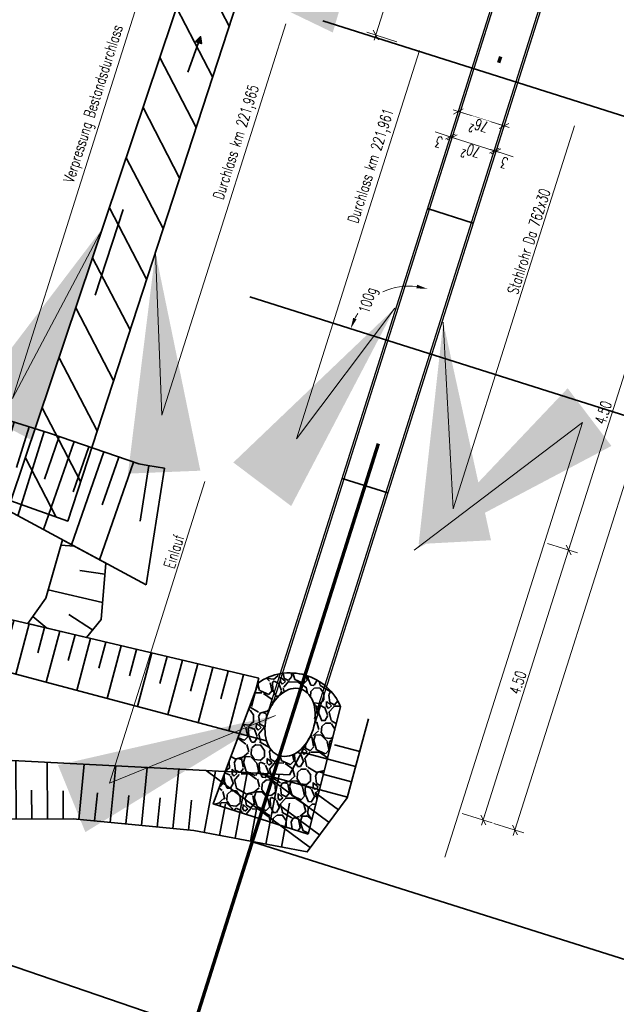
# Model space of a CAD drawing. Header units: metres. Extents: x -11 to 3521450, y 0 to 5943726.
# Tile 75 of 97: x 3521268 to 3521277, y 5943373 to 5943388. Entities that reach past the tile are written whole.
import ezdxf

# ---------------------------------------------------------------- set-up
doc = ezdxf.new("R2010")
doc.units = ezdxf.units.M
doc.header["$PDMODE"] = 35
doc.header["$PDSIZE"] = 0.1
for name, pattern in [('AUSGEZOGEN', [2, 1, 1]), ('JIS_02_0.7', [1.35, 0.75, -0.6]), ('Strichpunkt', [25.4, 12.7, -6.35, 0, -6.35])]:
    doc.linetypes.add(name, pattern=pattern)
doc.layers.add('IBJ_DB-Grenze', color=3, linetype='Continuous', true_color=0x00ff00)
doc.layers.add('IBJ_Rückbau', color=40, linetype='Continuous', true_color=0xffbf00)
for name, color, linetype in [('IBJ_Entwässerung', 170, 'Continuous'), ('IBJ_Sonstiges', 10, 'Continuous'), ('T__SCHN', 1, 'Continuous'), ('T__VERM', 3, 'Continuous')]:
    doc.layers.add(name, color=color, linetype=linetype)
doc.layers.add('IBJ_Hilfslinien', color=210, linetype='Continuous', plot=False)
doc.layers.add('T__ACHS', color=10, linetype='Strichpunkt', lineweight=25)
doc.styles.get("Standard").update_dxf_attribs({"font": 'simplex.shx', "width": 0.7})
doc.dimstyles.new('SOFI35$0', dxfattribs={"dimtxt": 3.5, "dimasz": 0.35, "dimexe": 0.18, "dimexo": 0.0625, "dimgap": 0.945, "dimtad": 1, "dimdec": 3, "dimrnd": 0.001, "dimzin": 0, "dimdsep": 46, "dimtxsty": 'Standard', "dimblk1": 'SOF_BEMSTR1', "dimblk2": 'SOF_BEMSTR2', "dimsah": 1, "dimcen": 3.5, "dimse1": 1, "dimse2": 1, "dimclrd": 1, "dimclre": 1, "dimclrt": 2, "dimadec": 0, "dimazin": 0, "dimtfac": 1, "dimtdec": 3, "dimtmove": 0, "dimatfit": 3, "dimfxl": 1, "dimtolj": 1, "dimtzin": 0, "dimlwd": 0, "dimlwe": 0, "dimarcsym": 0})
doc.dimstyles.new('SOFI35$2', dxfattribs={"dimtxt": 3.5, "dimasz": 3.5, "dimexe": 0.18, "dimexo": 0.0625, "dimgap": 0.945, "dimtad": 1, "dimtih": 1, "dimtoh": 1, "dimdec": 3, "dimrnd": 0.001, "dimzin": 0, "dimdsep": 46, "dimtxsty": 'Standard', "dimblk1": 'SOF_BEMSTR1', "dimblk2": 'SOF_BEMSTR2', "dimcen": 3.5, "dimse1": 1, "dimse2": 1, "dimclrd": 1, "dimclre": 1, "dimclrt": 2, "dimadec": 0, "dimazin": 0, "dimtfac": 1, "dimtdec": 3, "dimtofl": 0, "dimtmove": 0, "dimatfit": 0, "dimfxl": 1, "dimtolj": 1, "dimtzin": 0, "dimlwd": 0, "dimlwe": 0, "dimarcsym": 0})
doc.dimstyles.new('SOFI35$7', dxfattribs={"dimscale": 0, "dimtxt": 3.5, "dimasz": 3.5, "dimexe": 0.18, "dimexo": 0.0625, "dimgap": 0.945, "dimtad": 1, "dimdec": 3, "dimrnd": 0.001, "dimzin": 0, "dimdsep": 46, "dimtxsty": 'Standard', "dimblk1": 'SOF_BEMSTR1', "dimblk2": 'SOF_BEMSTR2', "dimcen": 3.5, "dimse1": 1, "dimse2": 1, "dimclrd": 1, "dimclre": 1, "dimclrt": 2, "dimadec": 0, "dimazin": 0, "dimtfac": 1, "dimtdec": 3, "dimtmove": 0, "dimatfit": 0, "dimfxl": 1, "dimtolj": 1, "dimtzin": 0, "dimlwd": 0, "dimlwe": 0, "dimarcsym": 0})

# ---------------------------------------------------------------- blocks, each defined once
blk = doc.blocks.new('SOF_BEMSTR1')
at = {"color": 0, "linetype": 'ByBlock', "lineweight": -2}
for p, q in [((0, 20), (0, -8.5)), ((3.535, 3.535), (-3.535, -3.535)), ((-5, 0), (5, 0))]:
    blk.add_line(p, q, dxfattribs=at)
blk = doc.blocks.new('SOF_BEMSTR2')
at = {"color": 0, "linetype": 'ByBlock', "lineweight": -2}
for p, q in [((0, -20), (0, 8.5)), ((3.535, 3.535), (-3.535, -3.535)), ((-5, 0), (5, 0))]:
    blk.add_line(p, q, dxfattribs=at)
blk = doc.blocks.new('*D109')
at = {"layer": 'Defpoints', "color": 0, "linetype": 'AUSGEZOGEN', "lineweight": 35, "transparency": 16777216}
for p in [(3521274.476059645, 5943384.183953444), (3521273.945690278, 5943384.120160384), (3521272.865103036, 5943383.579207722), (3521274.154198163, 5943383.171164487)]:
    blk.add_point(p, dxfattribs=at)
at = {"layer": 'T__VERM', "color": 1, "linetype": 'AUSGEZOGEN', "lineweight": 0, "transparency": 16777216}
for start, end in [(82.70339422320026, 115.3376506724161), (146.4765776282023, 152.1021131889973)]:
    blk.add_arc((3521274.154198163, 5943383.171164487), 0.9716320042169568, start, end, dxfattribs=at)
at = {"layer": 'T__VERM', "color": 1, "linetype": 'AUSGEZOGEN', "lineweight": 35, "transparency": 16777216}
for points in [[(3521274.283895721, 5943384.163407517), (3521274.2713065, 5943384.106448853), (3521274.4484771, 5943384.097160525)], [(3521273.322387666, 5943383.614518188), (3521273.268585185, 5943383.637058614), (3521273.227865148, 5943383.464380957)]]:
    blk.add_solid(points, dxfattribs=at)
at = {"layer": 'T__VERM', "color": 2, "linetype": 'AUSGEZOGEN', "lineweight": 35, "transparency": 16777216, "insert": (3521273.522090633, 5943383.909072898), "char_height": 0.175, "attachment_point": 5, "rotation": 72.44437424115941}
blk.add_mtext('\\A1;100g', dxfattribs=at)
blk = doc.blocks.new('*D110')
at = {"layer": 'Defpoints', "color": 0, "linetype": 'AUSGEZOGEN', "lineweight": 35, "transparency": 16777216}
blk.add_point((3521275.665050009, 5943386.687143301), dxfattribs=at)
at = {"layer": 'T__VERM', "color": 1, "linetype": 'AUSGEZOGEN', "lineweight": 0, "transparency": 16777216}
blk.add_line((3521274.955225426, 5943386.911708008), (3521275.648365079, 5943386.692421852), dxfattribs=at)
at = {"layer": 'T__VERM', "color": 1, "linetype": 'AUSGEZOGEN', "lineweight": 0, "transparency": 16777216, "xscale": 0.0175, "yscale": 0.0175, "zscale": 0.0175}
for name, p, rotation in [('SOF_BEMSTR1', (3521274.938540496, 5943386.91698656), 162.4443742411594), ('SOF_BEMSTR2', (3521275.665050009, 5943386.6871433), 342.4443742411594)]:
    blk.add_blockref(name, p, dxfattribs=dict(at, rotation=rotation))
at = {"layer": 'T__VERM', "color": 2, "linetype": 'AUSGEZOGEN', "lineweight": 35, "transparency": 16777216, "insert": (3521275.261150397, 5943386.673590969), "char_height": 0.175, "attachment_point": 5, "rotation": 162.44437424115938, "bg_fill": 3, "box_fill_scale": 1.1, "bg_fill_color": 256, "bg_fill_true_color": 13158600, "bg_fill_transparency": 0}
blk.add_mtext('\\A1;\\A1;76{\\H.7x;\\S2^ ;}', dxfattribs=at)
at = {"layer": 'Defpoints', "color": 0, "linetype": 'AUSGEZOGEN', "lineweight": 35, "transparency": 16777216}
for p in [(3521274.819613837, 5943386.541072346), (3521275.546124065, 5943386.311231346)]:
    blk.add_point(p, dxfattribs=at)
blk = doc.blocks.new('*D111')
at = {"layer": 'Defpoints', "color": 0, "linetype": 'AUSGEZOGEN', "lineweight": 35, "transparency": 16777216}
for p in [(3521277.610234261, 5943394.098789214), (3521281.348805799, 5943392.91603048), (3521272.098817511, 5943376.677801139)]:
    blk.add_point(p, dxfattribs=at)
at = {"layer": 'T__VERM', "color": 1, "linetype": 'AUSGEZOGEN', "lineweight": 0, "transparency": 16777216}
blk.add_line((3521275.8426676, 5943375.511727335), (3521281.343527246, 5943392.89934555), dxfattribs=at)
at = {"layer": 'T__VERM', "color": 1, "linetype": 'AUSGEZOGEN', "lineweight": 0, "transparency": 16777216, "xscale": 0.0175, "yscale": 0.0175, "zscale": 0.0175}
for name, p, rotation in [('SOF_BEMSTR1', (3521281.348805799, 5943392.91603048), 72.4443742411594), ('SOF_BEMSTR2', (3521275.837389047, 5943375.495042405), 252.4443742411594)]:
    blk.add_blockref(name, p, dxfattribs=dict(at, rotation=rotation))
at = {"layer": 'T__VERM', "color": 2, "linetype": 'AUSGEZOGEN', "lineweight": 35, "transparency": 16777216, "insert": (3521278.464623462, 5943384.246181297), "char_height": 0.175, "attachment_point": 5, "rotation": 72.44437424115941}
blk.add_mtext('\\A1;\\A1;18.27{\\H.7x;\\S2^ ;}', dxfattribs=at)
blk = doc.blocks.new('*U115')
at = {"color": 0, "linetype": 'ByBlock', "lineweight": 35}
for p, q in [((6.958072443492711, 1.080777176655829), (6.55884010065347, 1.187629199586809)), ((0, 0), (-0.004148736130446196, 1.013433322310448)), ((0.4971232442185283, 0.002035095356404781), (0.4930896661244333, 0.9873380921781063)), ((0.9971190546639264, 0.004081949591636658), (0.9932013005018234, 0.9610920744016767)), ((6.893436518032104, 0.8392772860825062), (6.037210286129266, 1.068440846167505)), ((1.497114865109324, 0.006128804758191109), (1.493312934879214, 0.9348460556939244)), ((1.997110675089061, 0.008175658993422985), (1.993424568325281, 0.9086000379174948)), ((2.496681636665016, 0.001096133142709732), (2.582095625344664, 0.8777063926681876)), ((2.99432492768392, -0.04739257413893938), (3.081907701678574, 0.8514760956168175)), ((3.491968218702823, -0.0958812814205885), (3.581719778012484, 0.8252457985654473)), ((3.989611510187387, -0.1443699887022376), (4.081531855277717, 0.7990155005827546)), ((4.485216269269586, -0.207186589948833), (4.668286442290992, 0.7682224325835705)), ((6.1736297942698, -0.4495968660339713), (4.518030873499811, 0.7761078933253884)), ((4.976635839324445, -0.2994189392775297), (5.172054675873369, 0.7417845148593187)), ((6.764164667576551, 0.3562775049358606), (5.360800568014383, 0.7318790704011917)), ((6.471139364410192, -0.04774110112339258), (5.422451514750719, 0.7286436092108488)), ((5.468055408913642, -0.3916512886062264), (5.675822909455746, 0.715346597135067)), ((6.828800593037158, 0.5977773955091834), (6.3718067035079, 0.7200889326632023)), ((0.2471253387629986, 0.001011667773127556), (0.2450795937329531, 0.500736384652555)), ((0.7471211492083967, 0.003058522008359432), (0.7451333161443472, 0.4886368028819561)), ((1.247116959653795, 0.005105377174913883), (1.245187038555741, 0.4765372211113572)), ((1.747112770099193, 0.00715223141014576), (1.745240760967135, 0.4644376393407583)), ((2.247108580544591, 0.00919908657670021), (2.24529448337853, 0.4523380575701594)), ((2.745503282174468, -0.02314822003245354), (2.788752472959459, 0.4207215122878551)), ((3.243146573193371, -0.07163692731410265), (3.287480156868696, 0.3833620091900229)), ((3.740789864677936, -0.1201256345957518), (3.786207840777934, 0.3460025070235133)), ((6.619894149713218, 0.1531867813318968), (6.247277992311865, 0.4290491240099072)), ((4.238433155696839, -0.1686143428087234), (4.284935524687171, 0.3086430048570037)), ((4.730926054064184, -0.2533027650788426), (4.825548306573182, 0.250850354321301)), ((5.222345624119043, -0.3455351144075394), (5.32314220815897, 0.191515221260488)), ((6.322384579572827, -0.2486689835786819), (5.646312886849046, 0.2518533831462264)), ((5.713765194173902, -0.4377674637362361), (5.844302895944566, 0.2577453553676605))]:
    blk.add_line(p, q, dxfattribs=at)
blk = doc.blocks.new('*U116')
at = {"color": 0, "linetype": 'ByBlock', "lineweight": 35}
for p, q in [((0, 0), (0.1981777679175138, 0.7458661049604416)), ((0.3345045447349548, 0.3138136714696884), (0.4344449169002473, 0.6899514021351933)), ((0.4761808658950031, -0.1265219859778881), (0.6778157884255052, 0.6323555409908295)), ((0.8194921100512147, 0.1920198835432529), (0.9211866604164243, 0.5747596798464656)), ((0.9594142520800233, -0.2549178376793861), (1.164557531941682, 0.5171638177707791)), ((1.304479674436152, 0.07022609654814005), (1.40792840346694, 0.4595679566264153)), ((1.442647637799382, -0.3833136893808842), (1.651299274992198, 0.4019720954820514)), ((1.789467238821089, -0.05156769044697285), (1.894670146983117, 0.3443762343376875)), ((1.925881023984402, -0.5117095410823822), (2.138041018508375, 0.2867803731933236)), ((2.274454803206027, -0.1733614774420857), (2.381411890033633, 0.2291845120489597)), ((2.409114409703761, -0.6401053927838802), (2.62478276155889, 0.1715886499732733)), ((2.759442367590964, -0.2951552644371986), (2.868153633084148, 0.1139927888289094)), ((2.892347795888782, -0.7685012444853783), (3.111524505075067, 0.05639692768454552)), ((3.244429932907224, -0.4169490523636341), (3.354895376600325, -0.001198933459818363)), ((3.37558118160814, -0.8968970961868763), (3.598266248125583, -0.05879479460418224)), ((3.729417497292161, -0.538742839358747), (3.841637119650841, -0.1163906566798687)), ((3.858814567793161, -1.025292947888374), (4.08500799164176, -0.1739865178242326)), ((4.214405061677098, -0.6605366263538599), (4.328378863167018, -0.2315823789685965)), ((4.34204795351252, -1.153688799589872), (4.571749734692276, -0.2891782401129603)), ((4.699392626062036, -0.7823304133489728), (4.815120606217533, -0.3467741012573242)), ((4.82528133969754, -1.282084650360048), (5.058491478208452, -0.4043699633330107)), ((5.184380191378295, -0.9041242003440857), (5.30186234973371, -0.4619658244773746)), ((5.308514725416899, -1.410480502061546), (5.545233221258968, -0.5195616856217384)), ((5.669367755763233, -1.025917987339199), (5.788604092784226, -0.5771575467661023))]:
    blk.add_line(p, q, dxfattribs=at)
blk = doc.blocks.new('*U135')
at = {"color": 0, "linetype": 'ByBlock', "lineweight": 35}
for p, q in [((-2.863105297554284, 0.8785031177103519), (-3.223034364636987, -0.277605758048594)), ((-2.624405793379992, 0.8041892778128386), (-2.811609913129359, 0.20288095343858)), ((-2.3857062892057, 0.7298754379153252), (-2.774593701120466, -0.5192489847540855)), ((-2.147006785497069, 0.6555615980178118), (-2.348690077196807, 0.007745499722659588)), ((-1.908307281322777, 0.5812477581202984), (-2.326153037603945, -0.7608922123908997)), ((-1.671215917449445, 0.5020452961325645), (-1.907271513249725, -0.1786815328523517)), ((-1.435014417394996, 0.4201377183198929), (-1.920381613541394, -0.9795430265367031)), ((-1.198812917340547, 0.3382301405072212), (-1.448124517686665, -0.3807237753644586)), ((-0.962611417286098, 0.2563225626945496), (-1.474490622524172, -1.219812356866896)), ((-0.7264099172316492, 0.1744149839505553), (-0.988977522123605, -0.5827660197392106)), ((-0.4902084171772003, 0.09250740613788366), (-1.028599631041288, -1.460081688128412)), ((-0.2469798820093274, 0.03874194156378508), (-0.3858316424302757, -0.8464380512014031)), ((0, 0), (-0.2913491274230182, -1.85735072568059))]:
    blk.add_line(p, q, dxfattribs=at)
blk = doc.blocks.new('*D140')
at = {"layer": 'Defpoints', "color": 0, "linetype": 'AUSGEZOGEN', "lineweight": 35, "transparency": 16777216}
for p in [(3521273.456385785, 5943380.968927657), (3521276.691609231, 5943379.94541139), (3521272.099119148, 5943376.678754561)]:
    blk.add_point(p, dxfattribs=at)
at = {"layer": 'T__VERM', "color": 1, "linetype": 'AUSGEZOGEN', "lineweight": 0, "transparency": 16777216}
blk.add_line((3521275.339620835, 5943375.671923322), (3521276.686330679, 5943379.92872646), dxfattribs=at)
at = {"layer": 'T__VERM', "color": 1, "linetype": 'AUSGEZOGEN', "lineweight": 0, "transparency": 16777216, "xscale": 0.0175, "yscale": 0.0175, "zscale": 0.0175}
for name, p, rotation in [('SOF_BEMSTR1', (3521276.691609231, 5943379.94541139), 72.4443742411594), ('SOF_BEMSTR2', (3521275.334342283, 5943375.655238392), 252.4443742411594)]:
    blk.add_blockref(name, p, dxfattribs=dict(at, rotation=rotation))
at = {"layer": 'T__VERM', "color": 2, "linetype": 'AUSGEZOGEN', "lineweight": 35, "transparency": 16777216, "insert": (3521275.884501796, 5943377.840969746), "char_height": 0.175, "attachment_point": 5, "rotation": 72.44437424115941}
blk.add_mtext('\\A1;\\A1;4.50{\\H.7x;\\S^ ;}', dxfattribs=at)
blk = doc.blocks.new('*D141')
at = {"layer": 'Defpoints', "color": 0, "linetype": 'AUSGEZOGEN', "lineweight": 35, "transparency": 16777216}
for p in [(3521274.808426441, 5943385.260991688), (3521278.048944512, 5943384.235800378), (3521273.456385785, 5943380.968927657)]:
    blk.add_point(p, dxfattribs=at)
at = {"layer": 'T__VERM', "color": 1, "linetype": 'AUSGEZOGEN', "lineweight": 0, "transparency": 16777216}
blk.add_line((3521276.696887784, 5943379.96209632), (3521278.043665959, 5943384.219115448), dxfattribs=at)
at = {"layer": 'T__VERM', "color": 1, "linetype": 'AUSGEZOGEN', "lineweight": 0, "transparency": 16777216, "xscale": 0.0175, "yscale": 0.0175, "zscale": 0.0175}
for name, p, rotation in [('SOF_BEMSTR1', (3521278.048944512, 5943384.235800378), 72.4443742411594), ('SOF_BEMSTR2', (3521276.691609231, 5943379.94541139), 252.4443742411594)]:
    blk.add_blockref(name, p, dxfattribs=dict(at, rotation=rotation))
at = {"layer": 'T__VERM', "color": 2, "linetype": 'AUSGEZOGEN', "lineweight": 35, "transparency": 16777216, "insert": (3521277.241802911, 5943382.131250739), "char_height": 0.175, "attachment_point": 5, "rotation": 72.44437424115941}
blk.add_mtext('\\A1;\\A1;4.50{\\H.7x;\\S^ ;}', dxfattribs=at)
blk = doc.blocks.new('*D142')
at = {"layer": 'Defpoints', "color": 0, "linetype": 'AUSGEZOGEN', "lineweight": 35, "transparency": 16777216}
for p in [(3521276.171342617, 5943389.549626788), (3521279.406283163, 5943388.526200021), (3521274.808426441, 5943385.260991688)]:
    blk.add_point(p, dxfattribs=at)
at = {"layer": 'T__VERM', "color": 1, "linetype": 'AUSGEZOGEN', "lineweight": 0, "transparency": 16777216}
blk.add_line((3521278.054223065, 5943384.252485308), (3521279.401004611, 5943388.509515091), dxfattribs=at)
at = {"layer": 'T__VERM', "color": 1, "linetype": 'AUSGEZOGEN', "lineweight": 0, "transparency": 16777216, "xscale": 0.0175, "yscale": 0.0175, "zscale": 0.0175}
for name, p, rotation in [('SOF_BEMSTR1', (3521279.406283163, 5943388.526200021), 72.4443742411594), ('SOF_BEMSTR2', (3521278.048944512, 5943384.235800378), 252.4443742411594)]:
    blk.add_blockref(name, p, dxfattribs=dict(at, rotation=rotation))
at = {"layer": 'T__VERM', "color": 2, "linetype": 'AUSGEZOGEN', "lineweight": 35, "transparency": 16777216, "insert": (3521278.599139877, 5943386.421645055), "char_height": 0.175, "attachment_point": 5, "rotation": 72.44437424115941}
blk.add_mtext('\\A1;\\A1;4.50{\\H.7x;\\S^ ;}', dxfattribs=at)
blk = doc.blocks.new('*D149')
at = {"layer": 'Defpoints', "color": 0, "linetype": 'AUSGEZOGEN', "lineweight": 35, "transparency": 16777216}
for p in [(3521274.839891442, 5943386.50570857), (3521274.450613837, 5943385.374703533), (3521274.479204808, 5943385.365617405)]:
    blk.add_point(p, dxfattribs=at)
at = {"layer": 'T__VERM', "color": 1, "linetype": 'AUSGEZOGEN', "lineweight": 0, "transparency": 16777216}
for p, q in [((3521274.569004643, 5943386.591408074), (3521274.811288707, 5943386.514757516)), ((3521274.794603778, 5943386.520036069), (3521274.777918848, 5943386.525314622)), ((3521274.811288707, 5943386.514757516), (3521274.839891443, 5943386.50570857)), ((3521274.811288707, 5943386.514757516), (3521274.839891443, 5943386.50570857)), ((3521274.856576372, 5943386.500430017), (3521274.873261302, 5943386.495151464))]:
    blk.add_line(p, q, dxfattribs=at)
at = {"layer": 'T__VERM', "color": 1, "linetype": 'AUSGEZOGEN', "lineweight": 0, "transparency": 16777216, "xscale": 0.0175, "yscale": 0.0175, "zscale": 0.0175}
for name, p, rotation in [('SOF_BEMSTR2', (3521274.811288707, 5943386.514757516), 342.4443742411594), ('SOF_BEMSTR1', (3521274.839891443, 5943386.50570857), 162.4443742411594)]:
    blk.add_blockref(name, p, dxfattribs=dict(at, rotation=rotation))
at = {"layer": 'T__VERM', "color": 2, "linetype": 'AUSGEZOGEN', "lineweight": 35, "transparency": 16777216, "insert": (3521274.629025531, 5943386.431086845), "char_height": 0.175, "attachment_point": 5, "rotation": 162.44437424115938}
blk.add_mtext('\\A1;\\A1;3{\\H.7x;\\S^ ;}', dxfattribs=at)
blk = doc.blocks.new('*D150')
at = {"layer": 'Defpoints', "color": 0, "linetype": 'AUSGEZOGEN', "lineweight": 35, "transparency": 16777216}
for p in [(3521275.509195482, 5943386.293963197), (3521274.479204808, 5943385.365617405), (3521275.148233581, 5943385.153001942)]:
    blk.add_point(p, dxfattribs=at)
at = {"layer": 'T__VERM', "color": 1, "linetype": 'AUSGEZOGEN', "lineweight": 0, "transparency": 16777216}
blk.add_line((3521274.856576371, 5943386.50043001), (3521275.492510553, 5943386.299241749), dxfattribs=at)
at = {"layer": 'T__VERM', "color": 1, "linetype": 'AUSGEZOGEN', "lineweight": 0, "transparency": 16777216, "xscale": 0.0175, "yscale": 0.0175, "zscale": 0.0175}
for name, p, rotation in [('SOF_BEMSTR1', (3521274.839891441, 5943386.505708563), 162.4443742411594), ('SOF_BEMSTR2', (3521275.509195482, 5943386.293963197), 342.4443742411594)]:
    blk.add_blockref(name, p, dxfattribs=dict(at, rotation=rotation))
at = {"layer": 'T__VERM', "color": 2, "linetype": 'AUSGEZOGEN', "lineweight": 35, "transparency": 16777216, "insert": (3521275.133898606, 5943386.271361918), "char_height": 0.175, "attachment_point": 5, "rotation": 162.44437424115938}
blk.add_mtext('\\A1;\\A1;70{\\H.7x;\\S2^ ;}', dxfattribs=at)
blk = doc.blocks.new('*D151')
at = {"layer": 'Defpoints', "color": 0, "linetype": 'AUSGEZOGEN', "lineweight": 35, "transparency": 16777216}
for p in [(3521275.537836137, 5943386.284902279), (3521275.148233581, 5943385.153001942), (3521275.176862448, 5943385.143903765)]:
    blk.add_point(p, dxfattribs=at)
at = {"layer": 'T__VERM', "color": 1, "linetype": 'AUSGEZOGEN', "lineweight": 0, "transparency": 16777216}
for p, q in [((3521275.49251056, 5943386.299241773), (3521275.47582563, 5943386.304520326)), ((3521275.50919549, 5943386.293963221), (3521275.537836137, 5943386.284902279)), ((3521275.50919549, 5943386.293963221), (3521275.537836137, 5943386.284902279)), ((3521275.81019749, 5943386.198736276), (3521275.537836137, 5943386.284902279)), ((3521275.554521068, 5943386.279623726), (3521275.571205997, 5943386.274345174))]:
    blk.add_line(p, q, dxfattribs=at)
at = {"layer": 'T__VERM', "color": 1, "linetype": 'AUSGEZOGEN', "lineweight": 0, "transparency": 16777216, "xscale": 0.0175, "yscale": 0.0175, "zscale": 0.0175}
for name, p, rotation in [('SOF_BEMSTR2', (3521275.50919549, 5943386.293963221), 342.4443742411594), ('SOF_BEMSTR1', (3521275.537836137, 5943386.284902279), 162.4443742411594)]:
    blk.add_blockref(name, p, dxfattribs=dict(at, rotation=rotation))
at = {"layer": 'T__VERM', "color": 2, "linetype": 'AUSGEZOGEN', "lineweight": 35, "transparency": 16777216, "insert": (3521275.668886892, 5943386.102109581), "char_height": 0.175, "attachment_point": 5, "rotation": 162.44437424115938}
blk.add_mtext('\\A1;\\A1;3{\\H.7x;\\S^ ;}', dxfattribs=at)
blk = doc.blocks.new('*D152')
at = {"layer": 'Defpoints', "color": 0, "linetype": 'AUSGEZOGEN', "lineweight": 35, "transparency": 16777216}
for p in [(3521275.071156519, 5943392.696252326), (3521276.975879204, 5943392.093661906), (3521275.531957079, 5943387.529581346, -2.710013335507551)]:
    blk.add_point(p, dxfattribs=at)
at = {"layer": 'T__VERM', "color": 1, "linetype": 'AUSGEZOGEN', "lineweight": 0, "transparency": 16777216}
blk.add_line((3521273.63251295, 5943388.148856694), (3521275.065877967, 5943392.679567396), dxfattribs=at)
at = {"layer": 'T__VERM', "color": 1, "linetype": 'AUSGEZOGEN', "lineweight": 0, "transparency": 16777216, "xscale": 0.0175, "yscale": 0.0175, "zscale": 0.0175}
for name, p, rotation in [('SOF_BEMSTR2', (3521275.071156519, 5943392.696252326), 72.4443742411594), ('SOF_BEMSTR1', (3521273.627234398, 5943388.132171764), 252.4443742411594)]:
    blk.add_blockref(name, p, dxfattribs=dict(at, rotation=rotation))
at = {"layer": 'T__VERM', "color": 2, "linetype": 'AUSGEZOGEN', "lineweight": 35, "transparency": 16777216, "insert": (3521274.220721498, 5943390.4548569), "char_height": 0.175, "attachment_point": 5, "rotation": 72.44437424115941}
blk.add_mtext('\\A1;\\A1;4.78{\\H.7x;\\S7^ ;}', dxfattribs=at)

msp = doc.modelspace()

# ---------------------------------------------------------------- hatches: boundary and pattern name
at = {"layer": 'IBJ_Entwässerung', "linetype": 'AUSGEZOGEN', "lineweight": 35}
h = msp.add_hatch(color=256, dxfattribs=at)
h.dxf.hatch_style = 1
h.paths.add_polyline_path([(3521270.760904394, 5943388.028184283), (3521270.842157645, 5943388.108475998), (3521270.855236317, 5943387.994995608)])
at = {"layer": 'IBJ_Sonstiges', "linetype": 'AUSGEZOGEN', "lineweight": 35}
h = msp.add_hatch(dxfattribs=at)
h.set_pattern_fill('ANSI31', color=256, scale=0.1899999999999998)
h.set_pattern_definition([(117.4443742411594, (3521270.726879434, 5943372.350436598), (-0.5353594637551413, -0.2780302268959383), [])])
h.paths.add_polyline_path([(3521272.55291822, 5943394.795246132), (3521267.829999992, 5943380.727000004), (3521268.731999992, 5943380.406000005), (3521273.334999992, 5943394.531000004)])
at = {"layer": 'IBJ_Sonstiges', "linetype": 'Continuous', "lineweight": 35}
h = msp.add_hatch(dxfattribs=at)
h.set_pattern_fill('GRAVEL', color=256, scale=0.023, angle=432.4443797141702)
h.set_pattern_definition([(335.2106542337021, (3521244.66175734, 5943292.338468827), (6.404575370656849, -2.910053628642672), [0.07859593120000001, -7.781011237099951]), (292.167607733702, (3521244.733111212, 5943292.305514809), (-2.630862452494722, 6.524228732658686), [0.1348730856, -13.35243124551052]), (239.7083138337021, (3521244.784001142, 5943292.180611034), (4.411561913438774, 7.480851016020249), [0.09510074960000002, -9.414986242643]), (14.47155573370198, (3521244.990886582, 5943292.006142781), (-11.3343328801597, -2.896557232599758), [0.1228210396, -12.15928060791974]), (40.03152091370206, (3521245.109810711, 5943292.036835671), (-5.833301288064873, -4.863182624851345), [0.120435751, -11.92315578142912]), (104.4715557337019, (3521245.202027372, 5943292.114301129), (2.896557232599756, -11.3343328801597), [0.1228210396, -12.15928060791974]), (144.892107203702, (3521245.171334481, 5943292.233225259), (7.826314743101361, -5.527722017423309), [0.1624245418, -16.08001652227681]), (179.453195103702, (3521245.038459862, 5943292.326638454), (-13.48688416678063, 0.1064593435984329), [0.1533454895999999, -15.18120901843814]), (228.6274323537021, (3521244.8851213, 5943292.328101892), (-5.873185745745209, -6.710154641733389), [0.12323699, -12.20047551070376]), (282.434225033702, (3521244.803667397, 5943292.23562135), (-1.341970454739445, 6.311612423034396), [0.1406940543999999, -6.894005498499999]), (329.595304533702, (3521244.833961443, 5943292.0982275), (8.211662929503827, -4.796910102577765), [0.1819479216, -18.01285767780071]), (246.011941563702, (3521244.825462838, 5943292.56036935), (-2.139357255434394, -4.942951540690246), [0.0621010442, -6.148030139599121]), (278.667101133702, (3521244.800215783, 5943292.503631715), (-1.129354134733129, 7.600504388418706), [0.1181468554, -11.6965669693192]), (332.197866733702, (3521244.818019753, 5943292.38683375), (0.5580800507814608, 0.1727318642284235), [0.08261814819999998, -0.7435654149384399]), (310.3964572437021, (3521244.763141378, 5943292.327040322), (-1.979819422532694, 2.444936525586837), [0.0444915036, -4.40464314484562]), (38.9992762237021, (3521244.791975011, 5943292.293156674), (-1.501508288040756, -1.076275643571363), [0.06292009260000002, -3.0830931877]), (138.161623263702, (3521244.840873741, 5943292.332753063), (-1.63435569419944, 1.328776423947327), [0.1021935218, -3.3042485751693]), (268.7629179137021, (3521244.764736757, 5943292.400919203), (0.2126163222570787, 1.288891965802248), [0.0738960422, -1.77350656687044]), (123.587407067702, (3521244.892159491, 5943291.969470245), (-3.401558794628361, 5.062604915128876), [0.10352024, -10.24853013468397]), (177.544042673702, (3521244.834891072, 5943292.055707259), (6.8298080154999, -0.3322696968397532), [0.0868477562, -8.597909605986]), (40.39645724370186, (3521244.653120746, 5943292.36637283), (-2.444936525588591, -1.979819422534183), [0.088982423, -4.360152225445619]), (90.80832640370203, (3521244.720888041, 5943292.424040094), (0.05307849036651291, -6.098996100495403), [0.10352024, -10.24853013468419]), (86.64182151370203, (3521245.238169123, 5943292.076564), (-0.2525007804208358, -3.13586398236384), [0.09982809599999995, -4.891578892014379]), (41.97300733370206, (3521245.244016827, 5943292.176220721), (-5.275221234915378, -4.690450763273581), [0.0836445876, -8.280826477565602]), (173.999276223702, (3521245.209473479, 5943292.544685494), (-3.135863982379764, 0.2525007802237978), [0.08898242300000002, -4.36015222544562]), (124.5518913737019, (3521245.12097836, 5943292.553987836), (4.477834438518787, -6.564113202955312), [0.09793003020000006, -9.695046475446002]), (176.641821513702, (3521245.294112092, 5943292.271226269), (3.135863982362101, -0.2525007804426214), [0.04991404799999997, -4.941492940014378]), (208.507799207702, (3521245.21983739, 5943292.511200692), (-2.059588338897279, -1.24900750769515), [0.029788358, -2.94905884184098]), (273.1616232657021, (3521245.193660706, 5943292.496983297), (0.03988445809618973, 1.846972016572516), [0.120435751, -2.28828255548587]), (293.2068726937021, (3521245.200303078, 5943292.376730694), (-2.285398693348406, 5.408068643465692), [0.11161141, -11.04951391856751]), (50.88793426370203, (3521244.891100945, 5943292.348298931), (-0.9434282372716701, -0.9035437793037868), [0.08425449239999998, -2.022108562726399]), (100.355093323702, (3521244.944252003, 5943292.413673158), (-1.820281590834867, 9.832824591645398), [0.1470980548, -14.56268208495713]), (168.143262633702, (3521244.917811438, 5943292.558375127), (4.597487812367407, -1.023197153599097), [0.0601468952, -5.954560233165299]), (197.197866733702, (3521244.85894764, 5943292.570733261), (-0.385348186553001, -0.7308119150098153), [0.03505200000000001, -0.549148]), (227.454303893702, (3521245.187015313, 5943292.360387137), (3.215632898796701, 3.441443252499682), [0.08115940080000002, -8.034806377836]), (155.210654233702, (3521245.132136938, 5943292.30059371), (-6.404575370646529, 2.910053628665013), [0.1571918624, -7.702415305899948]), (107.197866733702, (3521244.989429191, 5943292.366501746), (-0.7308119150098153, 0.385348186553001), [0.1518920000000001, -0.4323080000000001]), (72.50271323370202, (3521244.944518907, 5943292.511602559), (2.179241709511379, 6.789923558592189), [0.09237019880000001, -9.144642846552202]), (1.252470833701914, (3521244.972290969, 5943292.599698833), (2.405052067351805, 0.1328474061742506), [0.0850606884, -4.16797950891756]), (314.843842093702, (3521245.05733145, 5943292.601558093), (8.862705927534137, -8.876202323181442), [0.1384933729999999, -13.71086681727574]), (282.623945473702, (3521245.154993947, 5943292.503361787), (1.687434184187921, -7.427772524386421), [0.1465167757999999, -14.5051446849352])])
h.paths.add_polyline_path([(3521271.761008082, 5943377.836769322), (3521271.043973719, 5943375.909755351), (3521272.552544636, 5943375.430417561), (3521273.06874996, 5943377.453983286, 0.4783551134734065)])
edge = h.paths.add_edge_path(flags=16)
edge.add_ellipse((3521272.267209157, 5943377.210068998), major_axis=(-0.1666122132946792, -0.5266370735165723), ratio=0.6897622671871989, start_angle=0, end_angle=360)

# ---------------------------------------------------------------- linework, layer by layer
at = {"layer": 'IBJ_DB-Grenze', "linetype": 'AUSGEZOGEN', "lineweight": 35}
msp.add_lwpolyline([(3521229.3, 5943391.97), (3521226.01, 5943387.69), (3521295.74, 5943363.77), (3521338.27, 5943351.87), (3521383.900196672, 5943336.754997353)], dxfattribs=at)
at = {"layer": 'IBJ_Entwässerung', "linetype": 'AUSGEZOGEN', "lineweight": 35}
msp.add_line((3521270.642126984, 5943387.539930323), (3521270.808070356, 5943388.011589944), dxfattribs=at)
msp.add_lwpolyline([(3521270.760904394, 5943388.028184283), (3521270.842157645, 5943388.108475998), (3521270.855236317, 5943387.994995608)], close=True, dxfattribs=at)
at = {"layer": 'IBJ_Hilfslinien', "linetype": 'AUSGEZOGEN', "lineweight": 35}
for p, q in [((3521269.166914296, 5943383.997195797), (3521269.615686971, 5943385.359578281)), ((3521271.665810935, 5943375.309114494), (3521417.006269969, 5943329.328264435))]:
    msp.add_line(p, q, dxfattribs=at)
at = {"layer": 'IBJ_Rückbau', "linetype": 'AUSGEZOGEN', "lineweight": 35}
for p, q in [((3521268.623770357, 5943380.025019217), (3521268.836067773, 5943380.00725496)), ((3521269.321958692, 5943379.562006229), (3521268.924, 5943379.622)), ((3521269.287, 5943379.114000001), (3521268.422, 5943379.314)), ((3521268.175647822, 5943378.887286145), (3521268.400114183, 5943378.704907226)), ((3521269.128, 5943378.676000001), (3521268.75, 5943378.92))]:
    msp.add_line(p, q, dxfattribs=at)
msp.add_lwpolyline([(3521268.097136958, 5943378.776609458), (3521268.384, 5943379.181000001), (3521268.647577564, 5943380.108823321), (3521269.335623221, 5943379.738068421), (3521269.266, 5943378.841000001), (3521269.028164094, 5943378.556273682), (3521268.097136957, 5943378.776609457)], dxfattribs=at)
at = {"layer": 'IBJ_Sonstiges', "linetype": 'JIS_02_0.7', "lineweight": 35, "ltscale": 2}
for p, q in [((3521275.175909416, 5943385.144206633), (3521274.449699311, 5943385.374994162)), ((3521273.819490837, 5943380.853533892), (3521273.093280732, 5943381.084321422))]:
    msp.add_line(p, q, dxfattribs=at)
at = {"layer": 'IBJ_Sonstiges', "linetype": 'Continuous', "lineweight": 35}
msp.add_line((3521272.552544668, 5943375.430417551, -0.8146990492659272), (3521273.068749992, 5943377.453983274, -0.3457063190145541), dxfattribs=at)
at = {"layer": 'IBJ_Sonstiges', "linetype": 'AUSGEZOGEN', "lineweight": 35}
msp.add_lwpolyline([(3521267.83, 5943380.727000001), (3521272.552918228, 5943394.795246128), (3521273.334999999, 5943394.531), (3521268.732, 5943380.406000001)], close=True, dxfattribs=at)
at = {"layer": 'IBJ_Sonstiges', "extrusion": (-1.40149870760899e-07, -4.120765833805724e-07, 0.9999999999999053), "elevation": -5.652650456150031}
for points in [[(3521271.903063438, 5943377.322173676), (3521277.07891831, 5943393.682487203)], [(3521271.985222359, 5943377.482409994), (3521277.05378591, 5943393.503587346)], [(3521272.629572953, 5943377.092330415), (3521277.805427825, 5943393.452643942)], [(3521272.654526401, 5943377.27066463), (3521277.723089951, 5943393.291841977)]]:
    msp.add_lwpolyline(points, dxfattribs=at)
at = {"layer": 'IBJ_Sonstiges', "linetype": 'AUSGEZOGEN', "lineweight": 35}
for points in [[(3521267.217000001, 5943382.187000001), (3521268.444724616, 5943381.804774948), (3521269.86, 5943381.314), (3521270.002887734, 5943381.291586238), (3521270.268000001, 5943381.250000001)], [(3521266.840242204, 5943381.082709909), (3521269.976, 5943379.393)], [(3521265.058787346, 5943379.495661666), (3521271.770514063, 5943377.907272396)], [(3521265.97485745, 5943378.486303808), (3521271.890940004, 5943376.914391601)], [(3521266.411, 5943375.664000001), (3521268.820683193, 5943375.673864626), (3521270.738128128, 5943375.487035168), (3521272.539088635, 5943375.149020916), (3521273.174591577, 5943376.00741522), (3521273.510792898, 5943377.263567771)], [(3521265.999, 5943376.699000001), (3521272.255184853, 5943376.370673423), (3521272.570925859, 5943376.953775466)]]:
    msp.add_lwpolyline(points, dxfattribs=at)
at = {"layer": 'IBJ_Sonstiges', "linetype": 'Continuous', "lineweight": 35, "elevation": -0.8146990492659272}
msp.add_lwpolyline([(3521272.552544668, 5943375.430417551), (3521271.043973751, 5943375.909755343), (3521271.761008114, 5943377.836769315)], dxfattribs=at)
at = {"layer": 'IBJ_Sonstiges', "linetype": 'Continuous', "lineweight": 35}
msp.add_arc((3521272.260602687, 5943377.118309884, -0.8146990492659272), 0.8750878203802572, 22.55612403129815, 124.8135625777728, dxfattribs=at)
at = {"layer": 'IBJ_Sonstiges', "linetype": 'AUSGEZOGEN', "lineweight": 35}
msp.add_ellipse((3521272.26631861, 5943377.207253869), major_axis=(-0.1675010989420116, -0.5294527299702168), ratio=0.6860947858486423, dxfattribs=at)
at = {"layer": 'T__ACHS', "color": 4, "linetype": 'Strichpunkt', "lineweight": 35}
for p, q in [((3521284.889057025, 5943384.521558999, -2.710013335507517), (3521238.958983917, 5943399.085848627, -2.710013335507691)), ((3521283.735832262, 5943380.138250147), (3521237.798314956, 5943394.679042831))]:
    msp.add_line(p, q, dxfattribs=at)
at = {"layer": 'T__SCHN', "color": 4, "linetype": 'Strichpunkt', "lineweight": 70, "extrusion": (-1.40149870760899e-07, -4.120765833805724e-07, 0.9999999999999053), "elevation": -5.652650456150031}
msp.add_lwpolyline([(3521269.838266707, 5943369.532445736), (3521279.972411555, 5943401.565373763)], dxfattribs=at)

# ---------------------------------------------------------------- block references
at = {"layer": 'IBJ_Sonstiges'}
for name, p in [('*U135', (3521270.268000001, 5943381.250000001)), ('*U115', (3521266.413872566, 5943375.664011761))]:
    msp.add_blockref(name, p, dxfattribs=at)
at = {"layer": 'IBJ_Sonstiges', "lineweight": 35}
msp.add_blockref('*U116', (3521265.98190997, 5943378.484429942), dxfattribs=at)

# ---------------------------------------------------------------- texts
at = {"layer": 'T__VERM', "color": 2, "linetype": 'AUSGEZOGEN', "lineweight": 35, "char_height": 0.175, "attachment_point": 7, "rotation": 72.44437424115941}
for s, insert in [('\\A1;Verpressung Bestandsdurchlass', (3521268.878273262, 5943385.752529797)), ('\\A1;Durchlass km 221,965', (3521271.253434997, 5943385.487367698)), ('\\A1;Durchlass km 221,961', (3521273.393073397, 5943385.112209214)), ('\\A1;Stahlrohr Da 762x30', (3521275.88021646, 5943383.997019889)), ('\\A1;Einlauf', (3521270.421343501, 5943379.637190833))]:
    msp.add_mtext(s, dxfattribs=dict(at, insert=insert))

# ---------------------------------------------------------------- dimensions: what is measured, and where the dimension line sits
at = {"layer": 'T__VERM', "linetype": 'AUSGEZOGEN', "lineweight": 35}
dim = msp.add_linear_dim(base=(3521275.071156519, 5943392.696252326), p1=(3521275.531957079, 5943387.529581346, -2.710013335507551), p2=(3521276.975879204, 5943392.093661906), angle=72.44437424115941, text='\\A1;4.78{\\H.7x;\\S7^ ;}', dimstyle='SOFI35$0', dxfattribs=at)
dim.commit()
dim.dimension.update_dxf_attribs({"geometry": '*D152', "text_midpoint": (3521274.220721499, 5943390.4548569)})
for base, p1, p2, picture, middle in [((3521278.048944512, 5943384.235800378), (3521273.456385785, 5943380.968927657), (3521274.808426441, 5943385.260991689), '*D141', (3521277.241802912, 5943382.131250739)), ((3521276.691609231, 5943379.94541139), (3521272.099119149, 5943376.678754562), (3521273.456385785, 5943380.968927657), '*D140', (3521275.884501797, 5943377.840969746))]:
    dim = msp.add_linear_dim(base=base, p1=p1, p2=p2, angle=72.44437424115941, text='\\A1;4.50{\\H.7x;\\S^ ;}', dimstyle='SOFI35$0', override={"dimblk1": 'SOF_BEMSTR2', "dimblk2": 'SOF_BEMSTR1'}, dxfattribs=at)
    dim.commit()
    dim.dimension.update_dxf_attribs({"geometry": picture, "text_midpoint": middle})
dim = msp.add_angular_dim_3p(base=(3521273.945690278, 5943384.120160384), center=(3521274.154198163, 5943383.171164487), p1=(3521272.865103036, 5943383.579207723), p2=(3521274.476059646, 5943384.183953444), dimstyle='SOFI35$2', override={"dimaunit": 2}, dxfattribs=at)
dim.commit()
dim.dimension.update_dxf_attribs({"geometry": '*D109', "text_midpoint": (3521273.522090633, 5943383.909072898), "dimtype": 165})

# ---------------------------------------------------------------- leaders
at = {"layer": 'T__VERM', "linetype": 'AUSGEZOGEN', "lineweight": 35, "annotation_type": 0, "has_hookline": 1}
for points, hookline_direction, text_width, horizontal_direction in [([(3521273.948381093, 5943391.57352324), (3521272.769200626, 5943389.132993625), (3521273.824911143, 5943392.469979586)], 0, 1.849166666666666, (0.3016315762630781, 0.9534245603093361, 0)), ([(3521269.283941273, 5943385.057882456), (3521267.853359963, 5943382.356242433), (3521268.90907048, 5943385.693228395)], 0, 2.905000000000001, (0.3016315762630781, 0.9534245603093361, 0)), ([(3521270.125307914, 5943384.681575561), (3521270.228521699, 5943382.091080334), (3521271.284232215, 5943385.428066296)], 0, 2.076666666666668, (0.3016315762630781, 0.9534245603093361, 0)), ([(3521273.927720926, 5943383.788202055), (3521272.368160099, 5943381.71592185), (3521273.423870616, 5943385.052907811)], 0, 2.024166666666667, (0.3016315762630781, 0.9534245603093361, 0)), ([(3521274.698879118, 5943383.566876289), (3521274.855303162, 5943380.600732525), (3521275.911013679, 5943383.937718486)], 0, 1.9425, (0.3016315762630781, 0.9534245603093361, 0)), ([(3521274.235249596, 5943379.943620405), (3521276.913622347, 5943381.975966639), (3521275.85791183, 5943378.638980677)], 1, 2.805833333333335, (0.3016315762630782, 0.9534245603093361, 1.97215226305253e-31)), ([(3521272.03586707, 5943377.317382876), (3521269.396430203, 5943376.240903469), (3521270.45214072, 5943379.57788943)], 0, 0.5833333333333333, (0.3016315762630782, 0.9534245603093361, 0))]:
    msp.add_leader(points, dimstyle='SOFI35$7', override={"dimscale": 0}, dxfattribs=dict(at, hookline_direction=hookline_direction, text_width=text_width, horizontal_direction=horizontal_direction))

# ---------------------------------------------------------------- next in the draw order: dimensions: what is measured, and where the dimension line sits
at = {"layer": 'T__VERM', "linetype": 'AUSGEZOGEN', "lineweight": 35}
dim = msp.add_linear_dim(base=(3521275.665050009, 5943386.687143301), p1=(3521274.819613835, 5943386.541072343), p2=(3521275.546124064, 5943386.311231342), angle=162.4443742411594, text='\\A1;76{\\H.7x;\\S2^ ;}', dimstyle='SOFI35$0', override={"dimtfill": 1}, dxfattribs=at)
dim.commit()
dim.dimension.update_dxf_attribs({"geometry": '*D110', "text_midpoint": (3521275.261150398, 5943386.673590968)})

# ---------------------------------------------------------------- next in the draw order: dimensions: what is measured, and where the dimension line sits
for base, p1, p2, text, picture, middle in [((3521281.348805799, 5943392.91603048), (3521272.098817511, 5943376.677801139), (3521277.61023426, 5943394.098789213), '\\A1;18.27{\\H.7x;\\S2^ ;}', '*D111', (3521278.464623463, 5943384.246181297)), ((3521279.406283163, 5943388.526200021), (3521274.808426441, 5943385.260991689), (3521276.171342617, 5943389.549626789), '\\A1;4.50{\\H.7x;\\S^ ;}', '*D142', (3521278.599139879, 5943386.421645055))]:
    dim = msp.add_linear_dim(base=base, p1=p1, p2=p2, angle=72.44437424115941, text=text, dimstyle='SOFI35$0', override={"dimblk1": 'SOF_BEMSTR2', "dimblk2": 'SOF_BEMSTR1'}, dxfattribs=at)
    dim.commit()
    dim.dimension.update_dxf_attribs({"geometry": picture, "text_midpoint": middle})
for base, p1, p2, picture, middle in [((3521274.839891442, 5943386.50570857), (3521274.450613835, 5943385.374703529), (3521274.479204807, 5943385.365617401), '*D149', (3521274.642745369, 5943386.474453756)), ((3521275.537836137, 5943386.284902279), (3521275.148233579, 5943385.153001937), (3521275.176862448, 5943385.143903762), '*D151', (3521275.703163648, 5943386.210454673))]:
    dim = msp.add_linear_dim(base=base, p1=p1, p2=p2, angle=162.4443742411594, text='\\A1;3{\\H.7x;\\S^ ;}', dimstyle='SOFI35$0', override={"dimblk1": 'SOF_BEMSTR2', "dimblk2": 'SOF_BEMSTR1', "dimtmove": 1}, dxfattribs=at)
    dim.commit()
    dim.dimension.update_dxf_attribs({"geometry": picture, "text_midpoint": middle, "dimtype": 160})
dim = msp.add_linear_dim(base=(3521275.509195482, 5943386.293963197), p1=(3521274.479204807, 5943385.365617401), p2=(3521275.148233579, 5943385.153001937), angle=162.4443742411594, text='\\A1;70{\\H.7x;\\S2^ ;}', dimstyle='SOFI35$0', dxfattribs=at)
dim.commit()
dim.dimension.update_dxf_attribs({"geometry": '*D150', "text_midpoint": (3521275.133898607, 5943386.271361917)})

doc.saveas('drawing.dxf')
